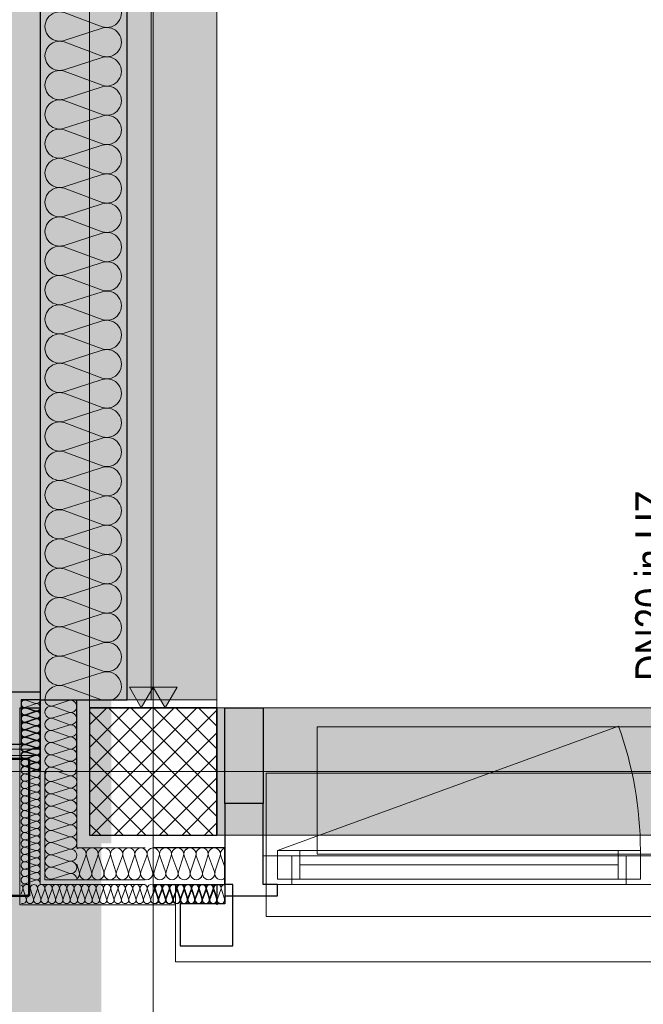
# Model space of a CAD drawing. Extents: x -620 to 3480, y 62 to 1107.
# Tile 3 of 244: x -503 to -464, y 196 to 258. Entities that reach past the tile are written whole.
import ezdxf
from ezdxf.lldxf.tags import DXFTag

# ---------------------------------------------------------------- set-up
doc = ezdxf.new("R2010")
doc.units = 0
doc.layers.get('0').update_dxf_attribs({"lineweight": 35})
for name, color, linetype, lineweight, true_color in [('30 -33 Aussenwände- 3 Aussenstützen', 7, 'Continuous', 50, 0x0000dd), ('30 -33 Aussenwände- 7 Fassade_ Elemente', 7, 'Continuous', 9, 0x00aacc), ('30 -35 Decken- 1 Konstruktion-Träger- Stahlbeton', 7, 'grob-A06G9GKW8I', 13, 0x33aa00), ('70 -72 Beschriftung- 1 Beschriftung allgemein', 7, 'Continuous', 9, 0xff6633), ('70 -72 Beschriftung- 2 Beschriftung Bauteile', 7, 'Continuous', 9, 0x9999ff), ('70 -75 Raumstempel- 1 Raumstempel', 1, 'Continuous', 50, 0xff0000), ('iwb_Layout BA_Markierung', 7, 'Continuous', 9, 0xbadcdc), ('iwb_Schraffur_ F90_feuerbestaendig', 1, 'Continuous', 13, 0xff0000)]:
    doc.layers.add(name, color=color, linetype=linetype, lineweight=lineweight, true_color=true_color)
doc.layers.add('70 -71 Achsen- 1 Gebäudeachsen', color=7, linetype='STRICHPUNKT2-A06G9GKV8I', lineweight=18)
doc.layers.add('Detailelementbeschriftung', color=7, linetype='Continuous', lineweight=9)
doc.layers.add('iwb_Schraffur_Unterzug', color=7, linetype='Continuous', lineweight=5, true_color=0xffffcc, plot=False)
doc.styles.get("Standard").update_dxf_attribs({"font": 'ARIALN.TTF'})
tags = doc.linetypes.add('grob-A06G9GKW8I', pattern=[14, 3, -8, 3]).pattern_tags.tags
tags[8:9] = [DXFTag(74, 4), DXFTag(75, 0), DXFTag(340, '0'), DXFTag(46, 0.0), DXFTag(50, 0.0), DXFTag(44, 0.0), DXFTag(45, 0.0)]
tags[6:7] = [DXFTag(74, 4), DXFTag(75, 0), DXFTag(340, '0'), DXFTag(46, 0.0), DXFTag(50, 0.0), DXFTag(44, 0.0), DXFTag(45, 0.0)]
tags[4:5] = [DXFTag(74, 4), DXFTag(75, 0), DXFTag(340, '0'), DXFTag(46, 0.0), DXFTag(50, 0.0), DXFTag(44, 0.0), DXFTag(45, 0.0)]
tags = doc.linetypes.add('STRICHPUNKT2-A06G9GKV8I', pattern=[12.7, 6.35, -3.175, 0, -3.175]).pattern_tags.tags
tags[10:11] = [DXFTag(74, 4), DXFTag(75, 0), DXFTag(340, '0'), DXFTag(46, 0.0), DXFTag(50, 0.0), DXFTag(44, 0.0), DXFTag(45, 0.0)]
tags[8:9] = [DXFTag(74, 4), DXFTag(75, 0), DXFTag(340, '0'), DXFTag(46, 0.0), DXFTag(50, 0.0), DXFTag(44, 0.0), DXFTag(45, 0.0)]
tags[6:7] = [DXFTag(74, 4), DXFTag(75, 0), DXFTag(340, '0'), DXFTag(46, 0.0), DXFTag(50, 0.0), DXFTag(44, 0.0), DXFTag(45, 0.0)]
tags[4:5] = [DXFTag(74, 4), DXFTag(75, 0), DXFTag(340, '0'), DXFTag(46, 0.0), DXFTag(50, 0.0), DXFTag(44, 0.0), DXFTag(45, 0.0)]

# ---------------------------------------------------------------- blocks, each defined once
blk = doc.blocks.new('Polygon-A06G9GKL8I')
at = {"color": 0, "linetype": 'ByBlock', "lineweight": -2, "ltscale": 0.13}
blk.add_solid([(-497.792, 86.106), (-562.014, 85.935), (-497.626, 1071.512), (-562.014, 1071.512)], dxfattribs=at)
blk = doc.blocks.new('Referenz-A06G9GKX8I')
at = {"layer": '30 -33 Aussenwände- 3 Aussenstützen', "color": 0, "lineweight": 9}
for p, q in [((-498.513, 213.878), (-497.434, 214.957)), ((-498.513, 212.464), (-496.02, 214.957)), ((-498.513, 211.049), (-494.606, 214.957)), ((-498.513, 209.635), (-493.191, 214.957)), ((-498.513, 208.221), (-491.777, 214.957)), ((-498.513, 214.727), (-490.744, 206.957)), ((-498.363, 206.957), (-490.513, 214.807)), ((-497.329, 214.957), (-490.513, 208.141)), ((-495.915, 214.957), (-490.513, 209.555)), ((-494.501, 214.957), (-490.513, 210.969)), ((-493.087, 214.957), (-490.513, 212.384)), ((-491.673, 214.957), (-490.513, 213.798)), ((-498.513, 213.313), (-492.158, 206.957)), ((-496.949, 206.957), (-490.513, 213.393)), ((-498.513, 211.898), (-493.572, 206.957)), ((-495.534, 206.957), (-490.513, 211.978)), ((-494.513, 211.957), (-494.513, 209.957)), ((-495.513, 210.957), (-493.513, 210.957)), ((-498.513, 210.484), (-494.986, 206.957)), ((-494.12, 206.957), (-490.513, 210.564)), ((-498.513, 209.07), (-496.4, 206.957)), ((-492.706, 206.957), (-490.513, 209.15)), ((-491.292, 206.957), (-490.513, 207.736)), ((-498.513, 207.656), (-497.815, 206.957))]:
    blk.add_line(p, q, dxfattribs=at)
at = {"layer": '30 -33 Aussenwände- 3 Aussenstützen', "color": 0, "linetype": 'Continuous', "lineweight": -2, "ltscale": 0.25}
for p, q in [((-490.513, 214.957), (-498.513, 214.957)), ((-498.513, 214.957), (-498.513, 206.957)), ((-490.513, 206.957), (-490.513, 214.957)), ((-498.513, 206.957), (-490.513, 206.957))]:
    blk.add_line(p, q, dxfattribs=at)
at = {"layer": '30 -33 Aussenwände- 7 Fassade_ Elemente', "color": 0, "linetype": 'Continuous', "lineweight": -2, "ltscale": 0.25}
for p, q in [((-501.613, 320.257), (-501.613, 210.957)), ((-496.153, 215.457), (-496.153, 320.257)), ((-505.453, 215.957), (-501.613, 215.957)), ((-501.613, 215.957), (-501.613, 215.457)), ((-501.613, 215.457), (-502.813, 215.457)), ((-502.813, 215.457), (-502.813, 212.657)), ((-501.613, 210.957), (-501.613, 215.457)), ((-501.613, 215.457), (-499.313, 215.457)), ((-499.313, 210.957), (-499.313, 215.457)), ((-499.313, 215.457), (-496.153, 215.457)), ((-502.893, 214.957), (-501.613, 214.957)), ((-490.013, 208.957), (-490.013, 214.957)), ((-490.013, 214.957), (-487.613, 214.957)), ((-487.613, 214.957), (-487.613, 208.957)), ((-502.813, 212.657), (-505.453, 212.657)), ((-487.613, 208.957), (-490.013, 208.957)), ((-490.013, 208.957), (-490.013, 203.157)), ((-487.613, 203.857), (-487.613, 208.957)), ((-490.013, 206.157), (-494.513, 206.157)), ((-490.013, 203.857), (-490.013, 206.157)), ((-494.513, 203.857), (-490.013, 203.857)), ((-490.517, 203.86), (-490.517, 202.58)), ((-489.513, 203.857), (-490.013, 203.857)), ((-490.013, 203.857), (-490.013, 202.657)), ((-489.513, 200.017), (-489.513, 203.857)), ((-486.713, 203.857), (-487.613, 203.857)), ((-486.713, 203.157), (-486.713, 203.857)), ((-490.013, 203.157), (-486.713, 203.157)), ((-492.813, 202.657), (-492.813, 200.017)), ((-490.013, 202.657), (-492.813, 202.657)), ((-492.813, 200.017), (-489.513, 200.017))]:
    blk.add_line(p, q, dxfattribs=at)
at = {"layer": '30 -33 Aussenwände- 7 Fassade_ Elemente', "color": 0, "linetype": 'Continuous', "ltscale": 0.13}
for p, q in [((-501.613, 215.957), (-501.613, 320.257)), ((-494.653, 215.457), (-494.653, 320.257)), ((-497.713, 257.721), (-500.113, 258.609)), ((-500.113, 256.86), (-497.713, 257.631)), ((-497.713, 255.883), (-500.113, 256.77)), ((-500.113, 255.022), (-497.713, 255.793)), ((-497.713, 254.044), (-500.113, 254.932)), ((-500.113, 253.183), (-497.713, 253.954)), ((-497.713, 252.206), (-500.113, 253.093)), ((-500.113, 251.345), (-497.713, 252.116)), ((-497.713, 250.367), (-500.113, 251.255)), ((-500.113, 249.506), (-497.713, 250.277)), ((-497.713, 248.529), (-500.113, 249.416)), ((-500.113, 247.667), (-497.713, 248.439)), ((-497.713, 246.69), (-500.113, 247.577)), ((-500.113, 245.829), (-497.713, 246.6)), ((-497.713, 244.852), (-500.113, 245.739)), ((-500.113, 243.99), (-497.713, 244.762)), ((-497.713, 243.013), (-500.113, 243.9)), ((-500.113, 242.152), (-497.713, 242.923)), ((-497.713, 241.175), (-500.113, 242.062)), ((-500.113, 240.313), (-497.713, 241.085)), ((-497.713, 239.336), (-500.113, 240.223)), ((-500.113, 238.475), (-497.713, 239.246)), ((-497.713, 237.498), (-500.113, 238.385)), ((-500.113, 236.636), (-497.713, 237.408)), ((-497.713, 235.659), (-500.113, 236.546)), ((-500.113, 234.798), (-497.713, 235.569)), ((-497.713, 233.821), (-500.113, 234.708)), ((-500.113, 232.959), (-497.713, 233.731)), ((-497.713, 231.982), (-500.113, 232.869)), ((-500.113, 231.121), (-497.713, 231.892)), ((-497.713, 230.143), (-500.113, 231.031)), ((-500.113, 229.282), (-497.713, 230.053)), ((-497.713, 228.305), (-500.113, 229.192)), ((-500.113, 227.444), (-497.713, 228.215)), ((-497.713, 226.466), (-500.113, 227.354)), ((-500.113, 225.605), (-497.713, 226.376)), ((-497.713, 224.628), (-500.113, 225.515)), ((-500.113, 223.767), (-497.713, 224.538)), ((-497.713, 222.789), (-500.113, 223.677)), ((-500.113, 221.928), (-497.713, 222.699)), ((-497.713, 220.951), (-500.113, 221.838)), ((-500.113, 220.09), (-497.713, 220.861)), ((-497.713, 219.112), (-500.113, 220)), ((-500.113, 218.251), (-497.713, 219.022)), ((-497.713, 217.274), (-500.113, 218.161)), ((-500.113, 216.412), (-497.713, 217.184)), ((-505.453, 215.957), (-501.613, 215.957)), ((-500.113, 216.322), (-497.772, 215.457)), ((-501.913, 215.235), (-502.513, 215.428)), ((-502.513, 214.991), (-501.913, 215.213)), ((-501.613, 211.957), (-501.613, 215.457)), ((-501.613, 215.457), (-490.513, 215.457)), ((-501.613, 212.357), (-501.613, 215.457)), ((-501.613, 215.457), (-494.653, 215.457)), ((-500.813, 215.087), (-499.813, 215.409)), ((-502.893, 202.577), (-502.893, 214.957)), ((-502.893, 214.957), (-501.613, 214.957)), ((-501.913, 214.776), (-502.513, 214.968)), ((-501.913, 214.735), (-502.513, 214.928)), ((-502.513, 214.531), (-501.913, 214.753)), ((-502.513, 214.491), (-501.913, 214.713)), ((-499.813, 214.68), (-500.813, 215.05)), ((-500.813, 214.321), (-499.813, 214.643)), ((-490.013, 214.957), (-334.013, 214.957)), ((-490.013, 203.857), (-490.013, 214.957)), ((-501.913, 214.316), (-502.513, 214.508)), ((-501.913, 214.276), (-502.513, 214.469)), ((-502.513, 214.031), (-501.913, 214.253)), ((-501.913, 213.816), (-502.513, 214.009)), ((-502.512, 214.071), (-501.913, 214.294)), ((-501.912, 213.856), (-502.512, 214.049)), ((-499.813, 213.914), (-500.813, 214.284)), ((-502.513, 213.572), (-501.913, 213.794)), ((-501.913, 213.356), (-502.513, 213.549)), ((-502.513, 213.112), (-501.913, 213.334)), ((-502.512, 213.612), (-501.912, 213.834)), ((-501.912, 213.397), (-502.512, 213.589)), ((-502.512, 213.152), (-501.912, 213.374)), ((-500.813, 213.555), (-499.813, 213.877)), ((-499.813, 213.148), (-500.813, 213.518)), ((-501.913, 212.897), (-502.513, 213.09)), ((-502.513, 212.653), (-501.913, 212.874)), ((-501.912, 212.937), (-502.512, 213.129)), ((-502.511, 212.692), (-501.912, 212.915)), ((-500.813, 212.789), (-499.813, 213.111)), ((-499.813, 212.382), (-500.813, 212.752)), ((-506.453, 212.357), (-501.613, 212.357)), ((-501.913, 212.437), (-502.513, 212.63)), ((-502.513, 212.193), (-501.913, 212.415)), ((-501.913, 211.978), (-502.513, 212.17)), ((-501.911, 212.477), (-502.511, 212.67)), ((-502.511, 212.233), (-501.911, 212.455)), ((-501.911, 212.018), (-502.511, 212.21)), ((-500.813, 212.023), (-499.813, 212.345)), ((-506.453, 211.957), (-501.613, 211.957)), ((-502.513, 211.733), (-501.913, 211.955)), ((-501.913, 211.518), (-502.513, 211.711)), ((-502.513, 211.274), (-501.913, 211.495)), ((-502.511, 211.773), (-501.911, 211.995)), ((-501.911, 211.558), (-502.511, 211.751)), ((-502.51, 211.313), (-501.911, 211.536)), ((-499.813, 211.616), (-500.813, 211.986)), ((-500.813, 211.257), (-499.813, 211.579)), ((-494.513, 209.957), (-494.513, 211.957)), ((-501.913, 211.058), (-502.513, 211.251)), ((-502.513, 210.814), (-501.913, 211.036)), ((-501.91, 211.099), (-502.51, 211.291)), ((-501.91, 211.076), (-502.232, 210.957)), ((-501.613, 203.862), (-501.613, 210.957)), ((-501.313, 204.162), (-501.313, 210.957)), ((-500.813, 211.22), (-500.103, 210.957)), ((-499.813, 210.7), (-500.509, 210.957)), ((-499.313, 206.16), (-499.313, 210.957)), ((-493.513, 210.957), (-495.513, 210.957)), ((-501.913, 210.599), (-502.513, 210.791)), ((-502.513, 210.354), (-501.913, 210.576)), ((-501.913, 210.139), (-502.513, 210.332)), ((-499.813, 210.662), (-500.813, 210.341)), ((-500.813, 210.304), (-499.813, 209.934)), ((-502.513, 209.895), (-501.913, 210.117)), ((-501.913, 209.679), (-502.513, 209.872)), ((-502.513, 209.435), (-501.913, 209.657)), ((-499.813, 209.896), (-500.813, 209.575)), ((-501.913, 209.22), (-502.513, 209.413)), ((-502.513, 208.975), (-501.913, 209.197)), ((-500.813, 209.537), (-499.813, 209.168)), ((-499.813, 209.13), (-500.813, 208.809)), ((-501.913, 208.76), (-502.513, 208.953)), ((-502.513, 208.516), (-501.913, 208.738)), ((-501.913, 208.3), (-502.513, 208.493)), ((-500.813, 208.771), (-499.813, 208.402)), ((-499.813, 208.364), (-500.813, 208.043)), ((-502.513, 208.056), (-501.913, 208.278)), ((-501.913, 207.841), (-502.513, 208.034)), ((-502.513, 207.597), (-501.913, 207.818)), ((-500.813, 208.005), (-499.813, 207.636)), ((-501.913, 207.381), (-502.513, 207.574)), ((-502.513, 207.137), (-501.913, 207.359)), ((-499.813, 207.598), (-500.813, 207.277)), ((-500.813, 207.239), (-499.813, 206.87)), ((-501.913, 206.922), (-502.513, 207.114)), ((-502.513, 206.677), (-501.913, 206.899)), ((-501.913, 206.462), (-502.513, 206.655)), ((-499.813, 206.832), (-500.813, 206.511)), ((-502.513, 206.218), (-501.913, 206.439)), ((-501.913, 206.002), (-502.513, 206.195)), ((-502.513, 205.758), (-501.913, 205.98)), ((-500.813, 206.473), (-499.813, 206.104)), ((-499.813, 206.066), (-500.813, 205.745)), ((-495.013, 206.157), (-499.313, 206.16)), ((-486.713, 206.007), (-463.913, 206.007)), ((-486.713, 204.207), (-486.713, 206.007)), ((-463.913, 206.007), (-463.913, 204.207)), ((-501.913, 205.543), (-502.513, 205.736)), ((-502.513, 205.298), (-501.913, 205.52)), ((-501.913, 205.083), (-502.513, 205.276)), ((-500.813, 205.707), (-499.813, 205.338)), ((-499.813, 205.3), (-500.813, 204.979)), ((-499.121, 204.66), (-498.75, 205.66)), ((-498.713, 205.66), (-498.392, 204.66)), ((-498.355, 204.66), (-497.984, 205.659)), ((-497.947, 205.659), (-497.626, 204.659)), ((-497.589, 204.659), (-497.218, 205.659)), ((-497.181, 205.659), (-496.86, 204.659)), ((-496.822, 204.658), (-496.452, 205.658)), ((-496.415, 205.658), (-496.094, 204.658)), ((-496.056, 204.658), (-495.686, 205.658)), ((-495.648, 205.658), (-495.328, 204.657)), ((-495.29, 204.657), (-494.92, 205.657)), ((-494.882, 205.657), (-494.562, 204.657)), ((-494.144, 205.657), (-494.465, 204.657)), ((-493.736, 204.657), (-494.106, 205.657)), ((-493.378, 205.657), (-493.699, 204.657)), ((-492.97, 204.657), (-493.34, 205.657)), ((-492.612, 205.657), (-492.933, 204.657)), ((-492.204, 204.657), (-492.574, 205.657)), ((-491.845, 205.657), (-492.167, 204.657)), ((-491.438, 204.657), (-491.808, 205.657)), ((-491.079, 205.657), (-491.401, 204.657)), ((-490.672, 204.657), (-491.042, 205.657)), ((-490.313, 205.657), (-490.635, 204.657)), ((-490.276, 205.657), (-490.013, 204.947)), ((-487.613, 205.657), (-463.213, 205.657)), ((-487.613, 203.857), (-487.613, 205.657)), ((-502.513, 204.839), (-501.913, 205.061)), ((-501.913, 204.623), (-502.513, 204.816)), ((-500.813, 204.941), (-499.813, 204.572)), ((-499.314, 205.146), (-499.158, 204.66)), ((-502.513, 204.379), (-501.913, 204.601)), ((-501.913, 204.164), (-502.513, 204.357)), ((-502.513, 203.92), (-501.913, 204.141)), ((-495.015, 204.157), (-501.313, 204.162)), ((-499.813, 204.534), (-500.813, 204.213)), ((-463.913, 204.207), (-486.713, 204.207)), ((-502.711, 203.56), (-502.813, 203.285)), ((-502.689, 203.56), (-502.496, 202.96)), ((-502.389, 203.857), (-502.513, 203.897)), ((-502.473, 202.96), (-502.252, 203.56)), ((-502.229, 203.56), (-502.036, 202.96)), ((-502.014, 202.96), (-501.792, 203.56)), ((-501.769, 203.56), (-501.577, 202.96)), ((-495.015, 203.857), (-501.613, 203.862)), ((-501.554, 202.96), (-501.332, 203.56)), ((-501.31, 203.56), (-501.117, 202.96)), ((-501.094, 202.96), (-500.873, 203.56)), ((-500.85, 203.56), (-500.657, 202.96)), ((-500.635, 202.96), (-500.413, 203.56)), ((-500.391, 203.56), (-500.198, 202.96)), ((-500.175, 202.96), (-499.953, 203.56)), ((-499.931, 203.56), (-499.738, 202.96)), ((-499.716, 202.96), (-499.494, 203.56)), ((-499.471, 203.56), (-499.278, 202.96)), ((-499.256, 202.96), (-499.034, 203.56)), ((-499.012, 203.56), (-498.819, 202.96)), ((-498.796, 202.96), (-498.575, 203.56)), ((-498.552, 203.56), (-498.359, 202.96)), ((-498.337, 202.96), (-498.115, 203.56)), ((-498.092, 203.56), (-497.9, 202.96)), ((-497.877, 202.96), (-497.655, 203.56)), ((-497.633, 203.56), (-497.44, 202.96)), ((-497.417, 202.96), (-497.196, 203.56)), ((-497.173, 203.56), (-496.98, 202.96)), ((-496.958, 202.96), (-496.736, 203.56)), ((-496.713, 203.56), (-496.521, 202.96)), ((-496.498, 202.96), (-496.276, 203.56)), ((-496.254, 203.56), (-496.061, 202.96)), ((-496.039, 202.96), (-495.817, 203.56)), ((-495.794, 203.56), (-495.601, 202.96)), ((-495.579, 202.96), (-495.357, 203.56)), ((-495.335, 203.56), (-495.142, 202.96)), ((-495.119, 202.96), (-494.897, 203.56)), ((-494.875, 203.56), (-494.682, 202.96)), ((-494.66, 202.96), (-494.438, 203.56)), ((-494.394, 203.56), (-494.514, 203.238)), ((-494.415, 203.56), (-494.222, 202.96)), ((-494.372, 203.56), (-494.179, 202.96)), ((-494.2, 202.96), (-493.978, 203.56)), ((-494.157, 202.96), (-493.935, 203.56)), ((-493.956, 203.56), (-493.763, 202.96)), ((-493.912, 203.56), (-493.72, 202.96)), ((-493.74, 202.96), (-493.519, 203.56)), ((-493.697, 202.96), (-493.475, 203.559)), ((-493.496, 203.56), (-493.303, 202.96)), ((-493.452, 203.559), (-493.26, 202.959)), ((-493.281, 202.96), (-493.059, 203.56)), ((-493.238, 202.959), (-493.015, 203.559)), ((-493.113, 199.017), (-493.113, 203.857)), ((-493.113, 203.857), (-490.013, 203.857)), ((-493.036, 203.56), (-492.844, 202.96)), ((-492.993, 203.559), (-492.8, 202.959)), ((-492.821, 202.96), (-492.599, 203.56)), ((-492.778, 202.959), (-492.556, 203.559)), ((-492.577, 203.56), (-492.384, 202.96)), ((-492.533, 203.559), (-492.341, 202.959)), ((-492.361, 202.96), (-492.14, 203.56)), ((-492.318, 202.959), (-492.096, 203.558)), ((-492.117, 203.56), (-491.924, 202.96)), ((-492.074, 203.558), (-491.881, 202.958)), ((-491.902, 202.96), (-491.68, 203.56)), ((-491.859, 202.958), (-491.636, 203.558)), ((-491.658, 203.56), (-491.465, 202.96)), ((-491.614, 203.558), (-491.422, 202.958)), ((-491.442, 202.96), (-491.22, 203.56)), ((-491.399, 202.958), (-491.177, 203.558)), ((-491.198, 203.56), (-491.005, 202.96)), ((-491.154, 203.558), (-490.962, 202.958)), ((-490.983, 202.96), (-490.761, 203.56)), ((-490.939, 202.958), (-490.717, 203.557)), ((-490.738, 203.56), (-490.545, 202.96)), ((-490.695, 203.557), (-490.502, 202.957)), ((-490.48, 202.957), (-490.258, 203.557)), ((-490.235, 203.557), (-490.043, 202.957)), ((-463.213, 203.857), (-487.613, 203.857)), ((-502.313, 203.157), (-562.014, 203.157)), ((-493.113, 202.577), (-502.893, 202.577)), ((-330.913, 199.017), (-493.113, 199.017))]:
    blk.add_line(p, q, dxfattribs=at)
at = {"layer": '30 -33 Aussenwände- 7 Fassade_ Elemente', "color": 0, "linetype": 'grob-A06G9GKW8I', "ltscale": 0.13}
for p, q in [((-486.713, 206.007), (-465.288, 213.805)), ((-484.213, 205.757), (-484.213, 213.757)), ((-484.213, 213.757), (-442.213, 213.757)), ((-442.213, 205.757), (-484.213, 205.757))]:
    blk.add_line(p, q, dxfattribs=at)
at = {"layer": '30 -33 Aussenwände- 7 Fassade_ Elemente', "color": 0}
for p, q in [((-463.213, 210.857), (-487.413, 210.857)), ((-487.413, 210.857), (-487.413, 205.657)), ((-486.713, 206.007), (-485.313, 206.007)), ((-486.713, 204.207), (-486.713, 206.007)), ((-485.313, 204.207), (-485.313, 206.007)), ((-485.313, 206.007), (-465.313, 206.007)), ((-465.313, 206.007), (-465.313, 204.207)), ((-465.313, 206.007), (-463.913, 206.007)), ((-463.913, 206.007), (-463.913, 204.207)), ((-487.413, 205.657), (-487.413, 203.857)), ((-485.813, 205.657), (-487.413, 205.657)), ((-485.813, 203.857), (-485.813, 205.657)), ((-464.813, 205.657), (-463.213, 205.657)), ((-464.813, 203.857), (-464.813, 205.657)), ((-465.313, 205.107), (-485.313, 205.107)), ((-485.313, 204.207), (-486.713, 204.207)), ((-465.313, 204.207), (-485.313, 204.207)), ((-463.913, 204.207), (-465.313, 204.207)), ((-487.413, 203.857), (-485.813, 203.857)), ((-487.413, 201.857), (-487.413, 203.857)), ((-464.813, 203.857), (-485.813, 203.857)), ((-463.213, 203.857), (-464.813, 203.857)), ((-463.213, 201.857), (-487.413, 201.857))]:
    blk.add_line(p, q, dxfattribs=at)
at = {"layer": '30 -33 Aussenwände- 7 Fassade_ Elemente', "color": 0, "linetype": 'Continuous', "lineweight": 18, "ltscale": 0.18}
for p, q in [((-486.713, 204.207), (-486.713, 206.007)), ((-486.713, 206.007), (-485.313, 206.007)), ((-485.313, 206.007), (-485.313, 204.207)), ((-465.313, 204.207), (-465.313, 206.007)), ((-465.313, 206.007), (-463.913, 206.007)), ((-463.913, 206.007), (-463.913, 204.207)), ((-487.613, 203.857), (-487.613, 205.657)), ((-487.613, 205.657), (-485.813, 205.657)), ((-485.813, 205.657), (-485.813, 203.857)), ((-464.813, 203.857), (-464.813, 205.657)), ((-464.813, 205.657), (-463.213, 205.657)), ((-465.313, 205.107), (-485.313, 205.107)), ((-485.313, 204.207), (-486.713, 204.207)), ((-463.913, 204.207), (-465.313, 204.207)), ((-485.813, 203.857), (-487.613, 203.857)), ((-463.213, 203.857), (-464.813, 203.857))]:
    blk.add_line(p, q, dxfattribs=at)
at = {"layer": '30 -33 Aussenwände- 7 Fassade_ Elemente', "color": 0, "linetype": 'Continuous', "ltscale": 0.13}
for centre, major_axis, end_param in [((-497.431, 258.596), (-0.282, -0.874), 3.765224), ((-500.395, 257.734), (0.282, 0.874), 3.764652), ((-497.431, 256.757), (-0.282, -0.874), 3.765224), ((-500.395, 255.896), (0.282, 0.874), 3.764652), ((-497.431, 254.919), (-0.282, -0.874), 3.765224), ((-500.395, 254.057), (0.282, 0.874), 3.764652), ((-497.431, 253.08), (-0.282, -0.874), 3.765224), ((-500.395, 252.219), (0.282, 0.874), 3.764652), ((-497.431, 251.242), (-0.282, -0.874), 3.765224), ((-500.395, 250.38), (0.282, 0.874), 3.764652), ((-497.431, 249.403), (-0.282, -0.874), 3.765224), ((-500.395, 248.542), (0.282, 0.874), 3.764652), ((-497.431, 247.565), (-0.282, -0.874), 3.765224), ((-500.395, 246.703), (0.282, 0.874), 3.764652), ((-497.431, 245.726), (-0.282, -0.874), 3.765224), ((-500.395, 244.865), (0.282, 0.874), 3.764652), ((-497.431, 243.887), (-0.282, -0.874), 3.765224), ((-500.395, 243.026), (0.282, 0.874), 3.764652), ((-497.431, 242.049), (-0.282, -0.874), 3.765224), ((-500.395, 241.188), (0.282, 0.874), 3.764652), ((-497.431, 240.21), (-0.282, -0.874), 3.765224), ((-500.395, 239.349), (0.282, 0.874), 3.764652), ((-497.431, 238.372), (-0.282, -0.874), 3.765224), ((-500.395, 237.511), (0.282, 0.874), 3.764652), ((-497.431, 236.533), (-0.282, -0.874), 3.765224), ((-500.395, 235.672), (0.282, 0.874), 3.764652), ((-497.431, 234.695), (-0.282, -0.874), 3.765224), ((-500.395, 233.833), (0.282, 0.874), 3.764652), ((-497.431, 232.856), (-0.282, -0.874), 3.765224), ((-500.395, 231.995), (0.282, 0.874), 3.764652), ((-497.431, 231.018), (-0.282, -0.874), 3.765224), ((-500.395, 230.156), (0.282, 0.874), 3.764652), ((-497.431, 229.179), (-0.282, -0.874), 3.765224), ((-500.395, 228.318), (0.282, 0.874), 3.764652), ((-497.431, 227.341), (-0.282, -0.874), 3.765224), ((-500.395, 226.479), (0.282, 0.874), 3.764652), ((-497.431, 225.502), (-0.282, -0.874), 3.765224), ((-500.395, 224.641), (0.282, 0.874), 3.764652), ((-497.431, 223.664), (-0.282, -0.874), 3.765224), ((-500.395, 222.802), (0.282, 0.874), 3.764652), ((-497.431, 221.825), (-0.282, -0.874), 3.765224), ((-500.395, 220.964), (0.282, 0.874), 3.764652), ((-500.395, 220.964), (0.282, 0.874), 1.254884), ((-500.395, 220.964), (-0.744, 0.539), 1.254884), ((-497.431, 219.987), (0.744, 0.539), 1.255075), ((-497.431, 219.987), (-0.282, -0.874), 3.765224), ((-500.395, 219.125), (0.282, 0.874), 3.764652), ((-500.395, 220.964), (-0.744, -0.539), 1.254884), ((-500.395, 219.125), (0.282, 0.874), 1.254884), ((-497.431, 219.987), (0.744, -0.539), 1.255075), ((-500.395, 219.125), (-0.744, 0.539), 1.254884), ((-497.431, 219.987), (-0.282, -0.874), 1.255075), ((-497.431, 218.148), (0.744, 0.539), 1.255075), ((-497.431, 218.148), (-0.282, -0.874), 3.765224), ((-500.395, 219.125), (-0.744, -0.539), 1.254884), ((-500.395, 217.287), (0.282, 0.874), 1.254884), ((-497.431, 218.148), (0.744, -0.539), 1.255075), ((-500.395, 217.287), (-0.744, 0.539), 1.254884), ((-497.431, 218.148), (-0.282, -0.874), 1.255075), ((-497.431, 216.31), (0.864, 0.312), 1.535813), ((-500.395, 215.448), (0.282, 0.874), 1.87264), ((-500.395, 217.287), (-0.744, -0.539), 1.254884), ((-497.431, 216.31), (0.342, -0.852), 1.535813), ((-502.584, 215.209), (0.07, 0.219), 3.765224), ((-501.843, 215.454), (-0.07, -0.219), 1.896254), ((-501.843, 214.994), (-0.07, -0.219), 3.764652), ((-500.931, 215.452), (-0.383, 0.005), 1.896254), ((-499.696, 215.045), (-0.117, -0.364), 3.765224), ((-502.583, 214.749), (0.07, 0.219), 3.765224), ((-502.584, 214.71), (0.07, 0.219), 3.765224), ((-502.583, 214.29), (0.07, 0.219), 3.765224), ((-501.843, 214.954), (-0.07, -0.219), 1.896254), ((-501.842, 214.535), (-0.07, -0.219), 3.764652), ((-501.843, 214.494), (-0.07, -0.219), 3.764652), ((-500.931, 214.686), (0.117, 0.364), 3.764652), ((-499.696, 214.279), (-0.117, -0.364), 3.765224), ((-502.584, 214.25), (0.07, 0.219), 3.765224), ((-502.584, 213.79), (0.07, 0.219), 3.765224), ((-502.583, 213.83), (0.07, 0.219), 3.765224), ((-501.842, 214.075), (-0.07, -0.219), 3.764652), ((-501.843, 214.035), (-0.07, -0.219), 3.764652), ((-500.931, 213.92), (0.117, 0.364), 3.764652), ((-499.696, 213.512), (-0.117, -0.364), 3.765224), ((-502.584, 213.331), (0.07, 0.219), 3.765224), ((-502.582, 213.37), (0.07, 0.219), 3.765224), ((-501.843, 213.575), (-0.07, -0.219), 3.764652), ((-501.843, 213.115), (-0.07, -0.219), 3.764652), ((-501.842, 213.615), (-0.07, -0.219), 3.764652), ((-501.841, 213.156), (-0.07, -0.219), 3.764652), ((-500.931, 213.154), (0.117, 0.364), 3.764652), ((-500.931, 213.154), (-0.31, 0.225), 1.254884), ((-500.931, 213.154), (0.117, 0.364), 1.254884), ((-502.584, 212.871), (0.07, 0.219), 3.765224), ((-502.582, 212.911), (0.07, 0.219), 3.765224), ((-502.582, 212.451), (0.07, 0.219), 3.765224), ((-501.843, 212.656), (-0.07, -0.219), 3.764652), ((-501.841, 212.696), (-0.07, -0.219), 3.764652), ((-500.931, 212.388), (0.117, 0.364), 3.764652), ((-500.931, 213.154), (-0.31, -0.225), 1.254884), ((-500.931, 212.388), (0.117, 0.364), 1.254884), ((-499.696, 212.746), (-0.117, -0.364), 3.765224), ((-499.696, 212.746), (0.31, 0.225), 1.255075), ((-499.696, 212.746), (0.31, -0.225), 1.255075), ((-502.584, 212.411), (0.07, 0.219), 3.765224), ((-502.584, 211.952), (0.07, 0.219), 3.765224), ((-502.581, 211.992), (0.07, 0.219), 3.765224), ((-502.581, 211.992), (-0.186, 0.135), 1.255075), ((-502.581, 211.992), (0.07, 0.219), 1.255075), ((-501.843, 212.196), (-0.07, -0.219), 3.764652), ((-501.841, 212.236), (0.186, 0.135), 1.254884), ((-501.841, 212.236), (-0.07, -0.219), 3.764652), ((-501.841, 212.236), (-0.07, -0.219), 1.254884), ((-501.841, 212.236), (0.186, -0.135), 1.254884), ((-500.931, 212.388), (-0.31, 0.225), 1.254884), ((-500.931, 212.388), (-0.31, -0.225), 1.254884), ((-499.696, 212.746), (-0.117, -0.364), 1.255075), ((-499.696, 211.98), (-0.117, -0.364), 3.765224), ((-499.696, 211.98), (0.31, 0.225), 1.255075), ((-499.696, 211.98), (0.31, -0.225), 1.255075), ((-502.584, 211.492), (0.07, 0.219), 3.765224), ((-502.581, 211.532), (0.07, 0.219), 3.765224), ((-502.581, 211.532), (-0.186, 0.135), 1.255075), ((-502.581, 211.992), (-0.186, -0.135), 1.255075), ((-502.581, 211.532), (0.07, 0.219), 1.255075), ((-501.843, 211.736), (-0.07, -0.219), 3.764652), ((-501.843, 211.277), (-0.07, -0.219), 3.764652), ((-501.84, 211.777), (0.186, 0.135), 1.254884), ((-501.84, 211.777), (-0.07, -0.219), 3.764652), ((-501.84, 211.777), (-0.07, -0.219), 1.254884), ((-501.84, 211.317), (0.186, 0.135), 1.254884), ((-501.84, 211.777), (0.186, -0.135), 1.254884), ((-501.84, 211.317), (0.186, -0.135), 1.254884), ((-500.931, 211.622), (-0.31, 0.225), 1.254884), ((-500.931, 211.622), (0.117, 0.364), 1.254884), ((-499.696, 211.98), (-0.117, -0.364), 1.255075), ((-499.696, 211.214), (0.283, -0.257), 2.619647), ((-502.584, 211.033), (0.07, 0.219), 3.765224), ((-502.581, 211.072), (0.07, 0.219), 2.411197), ((-502.581, 211.532), (-0.186, -0.135), 1.255075), ((-501.843, 210.817), (-0.07, -0.219), 3.764652), ((-501.84, 211.317), (-0.07, -0.219), 1.254884), ((-501.84, 210.858), (0.207, 0.1), 1.434048), ((-500.931, 210.705), (-0.288, 0.252), 2.600578), ((-500.931, 210.855), (0.117, 0.364), 1.613483), ((-500.931, 211.622), (-0.31, -0.225), 1.254884), ((-499.696, 211.064), (-0.117, -0.364), 1.598679), ((-502.584, 210.573), (0.07, 0.219), 3.765224), ((-502.584, 210.113), (0.07, 0.219), 3.765224), ((-501.843, 210.358), (-0.07, -0.219), 3.764652), ((-500.931, 209.939), (0.117, 0.364), 3.765224), ((-500.931, 209.939), (0.117, 0.364), 1.255075), ((-499.696, 210.298), (0.31, 0.225), 1.254884), ((-499.696, 210.298), (0.31, -0.225), 1.254884), ((-502.584, 209.654), (0.07, 0.219), 3.765224), ((-501.843, 209.898), (-0.07, -0.219), 3.764652), ((-501.843, 209.438), (-0.07, -0.219), 3.764652), ((-500.931, 209.939), (-0.31, 0.225), 1.255075), ((-500.931, 209.939), (-0.31, -0.225), 1.255075), ((-499.696, 210.298), (-0.117, -0.364), 1.254884), ((-499.696, 209.532), (-0.117, -0.364), 3.764652), ((-499.696, 209.532), (0.31, 0.225), 1.254884), ((-499.696, 209.532), (0.31, -0.225), 1.254884), ((-502.584, 209.194), (0.07, 0.219), 3.765224), ((-502.584, 208.734), (0.07, 0.219), 3.765224), ((-501.843, 208.979), (-0.07, -0.219), 3.764652), ((-500.931, 209.173), (0.117, 0.364), 3.765224), ((-500.931, 209.173), (-0.31, 0.225), 1.255075), ((-500.931, 209.173), (0.117, 0.364), 1.255075), ((-499.696, 209.532), (-0.117, -0.364), 1.254884), ((-499.696, 208.766), (-0.117, -0.364), 3.764652), ((-499.696, 208.766), (0.31, 0.225), 1.254884), ((-499.696, 208.766), (0.31, -0.225), 1.254884), ((-502.584, 208.275), (0.07, 0.219), 3.765224), ((-501.843, 208.519), (-0.07, -0.219), 3.764652), ((-500.931, 208.407), (0.117, 0.364), 3.765224), ((-500.931, 209.173), (-0.31, -0.225), 1.255075), ((-499.696, 208.766), (-0.117, -0.364), 1.254884), ((-499.696, 208), (-0.117, -0.364), 3.764652), ((-502.584, 207.815), (0.07, 0.219), 3.765224), ((-501.843, 208.059), (-0.07, -0.219), 3.764652), ((-501.843, 207.6), (-0.07, -0.219), 3.764652), ((-500.931, 207.641), (0.117, 0.364), 3.765224), ((-502.584, 207.355), (0.07, 0.219), 3.765224), ((-502.584, 206.896), (0.07, 0.219), 3.765224), ((-501.843, 207.14), (-0.07, -0.219), 3.764652), ((-500.931, 206.875), (0.117, 0.364), 3.765224), ((-499.696, 207.234), (-0.117, -0.364), 3.764652), ((-502.584, 206.436), (0.07, 0.219), 3.765224), ((-501.843, 206.681), (-0.07, -0.219), 3.764652), ((-500.931, 206.109), (0.117, 0.364), 3.765224), ((-499.696, 206.468), (-0.117, -0.364), 3.764652), ((-502.584, 205.977), (0.07, 0.219), 3.765224), ((-501.843, 206.221), (-0.07, -0.219), 3.764652), ((-501.843, 205.761), (-0.07, -0.219), 3.764652), ((-499.696, 205.702), (-0.117, -0.364), 3.764652), ((-499.114, 205.778), (0.364, -0.118), 2.429518), ((-498.348, 205.777), (-0.224, 0.31), 1.254884), ((-498.348, 205.777), (0.225, 0.31), 1.254884), ((-498.348, 205.777), (0.364, -0.118), 1.254884), ((-497.582, 205.776), (0.364, -0.118), 3.764652), ((-497.582, 205.776), (-0.224, 0.31), 1.254884), ((-497.582, 205.776), (0.225, 0.31), 1.254884), ((-497.582, 205.776), (0.364, -0.118), 1.254884), ((-496.816, 205.776), (0.364, -0.118), 3.764652), ((-496.816, 205.776), (-0.224, 0.31), 1.254884), ((-496.816, 205.776), (0.225, 0.31), 1.254884), ((-496.816, 205.776), (0.364, -0.118), 1.254884), ((-496.05, 205.775), (0.364, -0.118), 3.764652), ((-495.284, 205.775), (0.364, -0.118), 3.764652), ((-494.518, 205.774), (0.006, 0.383), 1.896254), ((-494.508, 205.774), (0.364, -0.117), 1.896254), ((-493.742, 205.774), (0.364, -0.117), 3.764652), ((-492.976, 205.774), (0.364, -0.117), 3.764652), ((-492.21, 205.774), (0.364, -0.117), 3.764652), ((-492.21, 205.774), (-0.225, 0.31), 1.254884), ((-492.21, 205.774), (0.225, 0.31), 1.254884), ((-492.21, 205.774), (0.364, -0.117), 1.254884), ((-491.444, 205.774), (0.364, -0.117), 3.764652), ((-491.444, 205.774), (-0.225, 0.31), 1.254884), ((-491.444, 205.774), (0.225, 0.31), 1.254884), ((-491.444, 205.774), (0.364, -0.117), 1.254884), ((-490.678, 205.774), (-0.225, 0.31), 1.254884), ((-490.678, 205.774), (0.225, 0.31), 1.254884), ((-490.678, 205.774), (0.364, -0.117), 1.254884), ((-489.912, 205.774), (-0.102, 0.369), 1.613483), ((-502.584, 205.517), (0.07, 0.219), 3.765224), ((-502.584, 205.057), (0.07, 0.219), 3.765224), ((-502.584, 205.057), (0.07, 0.219), 1.255075), ((-501.843, 205.302), (-0.07, -0.219), 3.764652), ((-501.843, 205.302), (0.186, 0.135), 1.254884), ((-501.843, 205.302), (0.186, -0.135), 1.254884), ((-500.931, 205.343), (0.117, 0.364), 3.765224), ((-499.696, 204.936), (-0.117, -0.364), 3.764652), ((-502.584, 205.057), (-0.186, 0.135), 1.255075), ((-502.584, 204.598), (0.07, 0.219), 3.765224), ((-502.584, 204.598), (-0.186, 0.135), 1.255075), ((-502.584, 205.057), (-0.186, -0.135), 1.255075), ((-502.584, 204.598), (0.07, 0.219), 1.255075), ((-501.843, 205.302), (-0.07, -0.219), 1.254884), ((-501.843, 204.842), (-0.07, -0.219), 3.764652), ((-501.843, 204.842), (0.186, 0.135), 1.254884), ((-501.843, 204.842), (-0.07, -0.219), 1.254884), ((-501.843, 204.842), (0.186, -0.135), 1.254884), ((-500.931, 204.577), (0.117, 0.364), 3.765224), ((-499.523, 204.543), (0.208, -0.321), 1.307885), ((-498.756, 204.543), (-0.364, 0.118), 1.255075), ((-498.756, 204.543), (0.224, -0.31), 1.255075), ((-497.99, 204.542), (-0.364, 0.118), 3.765224), ((-497.99, 204.542), (-0.364, 0.118), 1.255075), ((-497.99, 204.542), (0.224, -0.31), 1.255075), ((-497.224, 204.541), (-0.364, 0.118), 3.765224), ((-497.224, 204.541), (-0.364, 0.118), 1.255075), ((-497.224, 204.541), (0.224, -0.31), 1.255075), ((-496.458, 204.541), (-0.364, 0.118), 3.765224), ((-495.692, 204.54), (-0.364, 0.118), 3.765224), ((-494.926, 204.54), (-0.364, 0.118), 3.765224), ((-494.101, 204.54), (-0.364, 0.117), 3.765224), ((-493.335, 204.54), (-0.364, 0.117), 3.765224), ((-492.569, 204.54), (-0.364, 0.117), 3.765224), ((-491.803, 204.54), (-0.364, 0.117), 3.765224), ((-491.803, 204.54), (-0.364, 0.117), 1.255075), ((-491.803, 204.54), (0.225, -0.31), 1.255075), ((-491.037, 204.54), (-0.364, 0.117), 1.255075), ((-491.037, 204.54), (-0.364, 0.117), 3.765224), ((-491.037, 204.54), (0.225, -0.31), 1.255075), ((-490.27, 204.54), (-0.364, 0.117), 2.619647), ((-502.584, 204.138), (-0.186, 0.135), 1.255075), ((-502.584, 204.598), (-0.186, -0.135), 1.255075), ((-502.584, 204.138), (0.07, 0.219), 1.255075), ((-501.843, 204.382), (0.186, 0.135), 1.254884), ((-501.843, 204.382), (-0.07, -0.219), 1.254884), ((-501.843, 203.923), (0.22, -0.066), 2.172087), ((-501.843, 204.382), (0.186, -0.135), 1.254884), ((-499.696, 204.17), (0.383, -0.005), 1.896254), ((-498.756, 204.543), (-0.225, -0.31), 1.255075), ((-497.99, 204.542), (-0.225, -0.31), 1.255075), ((-497.224, 204.541), (-0.225, -0.31), 1.255075), ((-491.803, 204.54), (-0.225, -0.31), 1.255075), ((-491.037, 204.54), (-0.225, -0.31), 1.255075), ((-502.93, 203.631), (0.219, -0.07), 1.349822), ((-502.584, 204.138), (-0.186, -0.135), 1.255075), ((-502.584, 203.678), (0.07, 0.219), 0.990893), ((-502.47, 203.631), (-0.135, 0.186), 1.254884), ((-502.47, 203.631), (0.135, 0.186), 1.254884), ((-502.47, 203.631), (0.219, -0.07), 1.254884), ((-502.011, 203.631), (0.219, -0.07), 3.764652), ((-502.011, 203.631), (-0.135, 0.186), 1.254884), ((-502.011, 203.631), (0.135, 0.186), 1.254884), ((-502.011, 203.631), (0.219, -0.07), 1.254884), ((-501.551, 203.631), (0.219, -0.07), 3.764652), ((-501.551, 203.631), (-0.135, 0.186), 1.254884), ((-501.551, 203.631), (0.135, 0.186), 1.254884), ((-501.551, 203.631), (0.219, -0.07), 1.254884), ((-501.091, 203.631), (0.219, -0.07), 3.764652), ((-500.632, 203.631), (0.219, -0.07), 3.764652), ((-500.172, 203.631), (0.219, -0.07), 3.764652), ((-499.712, 203.631), (0.219, -0.07), 3.764652), ((-499.253, 203.631), (0.219, -0.07), 3.764652), ((-498.793, 203.631), (0.219, -0.07), 3.764652), ((-498.333, 203.631), (0.219, -0.07), 3.764652), ((-497.874, 203.631), (0.219, -0.07), 3.764652), ((-497.414, 203.631), (0.219, -0.07), 3.764652), ((-496.955, 203.631), (0.219, -0.07), 3.764652), ((-496.495, 203.631), (0.219, -0.07), 3.764652), ((-496.035, 203.631), (0.219, -0.07), 3.764652), ((-495.576, 203.631), (0.219, -0.07), 3.764652), ((-495.116, 203.631), (0.219, -0.07), 3.764652), ((-494.656, 203.631), (0.219, -0.07), 3.764652), ((-494.613, 203.631), (0.219, -0.071), 1.434048), ((-494.197, 203.631), (0.219, -0.07), 3.764652), ((-494.153, 203.63), (-0.135, 0.186), 1.254884), ((-494.153, 203.63), (0.135, 0.186), 1.254884), ((-494.153, 203.63), (0.219, -0.071), 1.254884), ((-493.737, 203.631), (0.219, -0.07), 3.764652), ((-493.693, 203.63), (0.219, -0.071), 3.764652), ((-493.693, 203.63), (-0.135, 0.186), 1.254884), ((-493.693, 203.63), (0.135, 0.186), 1.254884), ((-493.693, 203.63), (0.219, -0.071), 1.254884), ((-493.277, 203.631), (0.219, -0.07), 3.764652), ((-493.234, 203.63), (0.219, -0.071), 3.764652), ((-493.234, 203.63), (-0.135, 0.186), 1.254884), ((-493.234, 203.63), (0.135, 0.186), 1.254884), ((-493.234, 203.63), (0.219, -0.071), 1.254884), ((-492.818, 203.631), (0.219, -0.07), 3.764652), ((-492.774, 203.629), (0.219, -0.071), 3.764652), ((-492.358, 203.631), (0.219, -0.07), 3.764652), ((-492.315, 203.629), (0.219, -0.071), 3.764652), ((-491.899, 203.631), (0.219, -0.07), 3.764652), ((-491.855, 203.629), (0.219, -0.071), 3.764652), ((-491.439, 203.631), (0.219, -0.07), 3.764652), ((-491.395, 203.628), (0.219, -0.071), 3.764652), ((-490.979, 203.631), (0.219, -0.07), 3.764652), ((-490.936, 203.628), (0.219, -0.071), 3.764652), ((-490.52, 203.631), (0.003, 0.23), 1.896254), ((-490.476, 203.628), (0.219, -0.071), 3.764652), ((-490.016, 203.627), (0.003, 0.23), 1.896254), ((-502.714, 202.89), (-0.099, -0.207), 2.32715), ((-502.255, 202.89), (-0.219, 0.07), 3.765224), ((-502.255, 202.89), (-0.219, 0.07), 1.255075), ((-502.255, 202.89), (0.135, -0.186), 1.255075), ((-501.795, 202.89), (-0.219, 0.07), 3.765224), ((-501.795, 202.89), (-0.219, 0.07), 1.255075), ((-501.795, 202.89), (0.135, -0.186), 1.255075), ((-501.336, 202.89), (-0.219, 0.07), 3.765224), ((-500.876, 202.89), (-0.219, 0.07), 3.765224), ((-500.416, 202.89), (-0.219, 0.07), 3.765224), ((-499.957, 202.89), (-0.219, 0.07), 3.765224), ((-499.497, 202.89), (-0.219, 0.07), 3.765224), ((-499.037, 202.89), (-0.219, 0.07), 3.765224), ((-498.578, 202.89), (-0.219, 0.07), 3.765224), ((-498.118, 202.89), (-0.219, 0.07), 3.765224), ((-497.658, 202.89), (-0.219, 0.07), 3.765224), ((-497.199, 202.89), (-0.219, 0.07), 3.765224), ((-496.739, 202.89), (-0.219, 0.07), 3.765224), ((-496.28, 202.89), (-0.219, 0.07), 3.765224), ((-495.82, 202.89), (-0.219, 0.07), 3.765224), ((-495.36, 202.89), (-0.219, 0.07), 3.765224), ((-494.901, 202.89), (-0.219, 0.07), 3.765224), ((-494.441, 202.89), (-0.219, 0.07), 3.765224), ((-494.398, 202.89), (-0.116, -0.198), 2.411197), ((-493.981, 202.89), (-0.219, 0.07), 3.765224), ((-493.938, 202.889), (-0.219, 0.071), 1.255075), ((-493.938, 202.889), (-0.219, 0.071), 3.765224), ((-493.938, 202.889), (0.135, -0.186), 1.255075), ((-493.522, 202.89), (-0.219, 0.07), 3.765224), ((-493.479, 202.889), (-0.219, 0.071), 3.765224), ((-493.479, 202.889), (-0.219, 0.071), 1.255075), ((-493.479, 202.889), (0.135, -0.186), 1.255075), ((-493.062, 202.89), (-0.219, 0.07), 3.765224), ((-493.019, 202.889), (-0.219, 0.071), 3.765224), ((-492.603, 202.89), (-0.219, 0.07), 3.765224), ((-492.559, 202.888), (-0.219, 0.071), 3.765224), ((-492.143, 202.89), (-0.219, 0.07), 3.765224), ((-492.1, 202.888), (-0.219, 0.071), 3.765224), ((-491.683, 202.89), (-0.219, 0.07), 3.765224), ((-491.64, 202.888), (-0.219, 0.071), 3.765224), ((-491.224, 202.89), (-0.219, 0.07), 3.765224), ((-491.181, 202.887), (-0.219, 0.071), 3.765224), ((-490.764, 202.89), (-0.219, 0.07), 3.765224), ((-490.721, 202.887), (-0.219, 0.071), 3.765224), ((-490.261, 202.887), (-0.219, 0.071), 3.765224), ((-502.255, 202.89), (-0.135, -0.186), 1.255075), ((-501.795, 202.89), (-0.135, -0.186), 1.255075), ((-493.938, 202.889), (-0.135, -0.186), 1.255075), ((-493.479, 202.889), (-0.135, -0.186), 1.255075)]:
    blk.add_ellipse(centre, major_axis=major_axis, ratio=1, start_param=0, end_param=end_param, dxfattribs=at)
at = {"layer": '30 -33 Aussenwände- 7 Fassade_ Elemente', "color": 0, "linetype": 'grob-A06G9GKW8I', "ltscale": 0.13}
blk.add_ellipse((-486.713, 206.007), major_axis=(22.8, 0), ratio=1, start_param=0, end_param=0.349066, dxfattribs=at)
at = {"layer": '30 -35 Decken- 1 Konstruktion-Träger- Stahlbeton', "color": 0}
for p, q in [((-498.513, 214.957), (-498.513, 596.957)), ((-490.513, 214.957), (-490.513, 596.957)), ((-498.513, 371.957), (-498.513, 214.957)), ((-490.513, 371.957), (-490.513, 214.957)), ((-490.513, 214.957), (-3.513, 214.957)), ((-490.513, 206.957), (-3.513, 206.957))]:
    blk.add_line(p, q, dxfattribs=at)
at = {"layer": '30 -35 Decken- 1 Konstruktion-Träger- Stahlbeton', "color": 0, "linetype": 'Continuous', "lineweight": 35, "ltscale": 0.35}
for p, q in [((-498.513, 214.957), (-490.513, 214.957)), ((-490.513, 214.957), (-498.513, 214.957)), ((-490.513, 214.957), (-490.513, 206.957))]:
    blk.add_line(p, q, dxfattribs=at)
at = {"layer": '70 -71 Achsen- 1 Gebäudeachsen', "color": 0, "linetype": 'STRICHPUNKT2-A06G9GKV8I', "ltscale": 0.18}
for p, q in [((-494.513, 1075.897), (-494.513, 76.457)), ((-562.014, 210.957), (85.427, 210.957))]:
    blk.add_line(p, q, dxfattribs=at)
at = {"layer": '70 -72 Beschriftung- 1 Beschriftung allgemein', "color": 0, "linetype": 'Continuous', "ltscale": 0.13}
for p, q in [((-498.513, 206.957), (-498.513, 214.957)), ((-494.513, 206.957), (-498.513, 206.957))]:
    blk.add_line(p, q, dxfattribs=at)
at = {"layer": '70 -72 Beschriftung- 2 Beschriftung Bauteile', "color": 0}
for p, q in [((-495.263, 214.957), (-496.013, 216.256)), ((-496.013, 216.256), (-494.513, 216.256)), ((-494.513, 216.256), (-495.263, 214.957)), ((-493.763, 214.957), (-494.513, 216.256)), ((-494.513, 216.256), (-493.013, 216.256)), ((-493.013, 216.256), (-493.763, 214.957))]:
    blk.add_line(p, q, dxfattribs=at)
at = {"layer": '70 -72 Beschriftung- 2 Beschriftung Bauteile', "color": 0, "lineweight": 0}
for points in [[(-495.263, 214.957), (-496.013, 216.256), (-495.263, 216.256)], [(-495.263, 214.957), (-495.263, 216.256), (-494.513, 216.256)], [(-493.763, 214.957), (-494.513, 216.256), (-493.763, 216.256)], [(-493.763, 214.957), (-493.763, 216.256), (-493.013, 216.256)]]:
    blk.add_solid(points, dxfattribs=at)
at = {"layer": '70 -75 Raumstempel- 1 Raumstempel', "color": 0, "linetype": 'Continuous', "ltscale": 0.5}
for p, q in [((-502.313, 211.757), (-506.453, 211.757)), ((-502.313, 203.157), (-502.313, 211.757)), ((-562.014, 203.157), (-502.313, 203.157))]:
    blk.add_line(p, q, dxfattribs=at)
blk = doc.blocks.new('Referenz-A06G9GKZ8I')
at = {"layer": 'iwb_Schraffur_ F90_feuerbestaendig', "linetype": 'Continuous', "ltscale": 0.13}
blk.add_solid([(-497.151, 320.186), (-497.151, 206.457), (-501.611, 320.186), (-501.611, 206.457)], dxfattribs=at)
at = {"layer": 'iwb_Schraffur_Unterzug', "linetype": 'Continuous', "ltscale": 0.13}
for points in [[(-498.513, 215.457), (-498.513, 596.957), (-490.513, 215.457), (-490.513, 596.957)], [(-490.513, 214.957), (-3.513, 214.957), (-490.513, 206.957), (-3.513, 206.957)]]:
    blk.add_solid(points, dxfattribs=at)
blk = doc.blocks.new('Einzeiliger Text-A06G9GPZ8I')
at = {"color": 0, "lineweight": -2, "insert": (-464.234, 216.646), "char_height": 2, "attachment_point": 1, "rotation": 90}
blk.add_mtext('{\\fArial Narrow;DN20 in UZ}', dxfattribs=at)

msp = doc.modelspace()

# ---------------------------------------------------------------- block references
at = {"color": 8, "lineweight": 25, "ltscale": 0.25, "true_color": 0x808080}
for name in ['Referenz-A06G9GKX8I', 'Referenz-A06G9GKZ8I']:
    msp.add_blockref(name, (0, 0), dxfattribs=at)
at = {"layer": 'Detailelementbeschriftung', "ltscale": 0.13}
msp.add_blockref('Einzeiliger Text-A06G9GPZ8I', (0, 0), dxfattribs=at)
at = {"layer": 'iwb_Layout BA_Markierung', "ltscale": 0.13}
msp.add_blockref('Polygon-A06G9GKL8I', (0, 0), dxfattribs=at)

doc.saveas('drawing.dxf')
